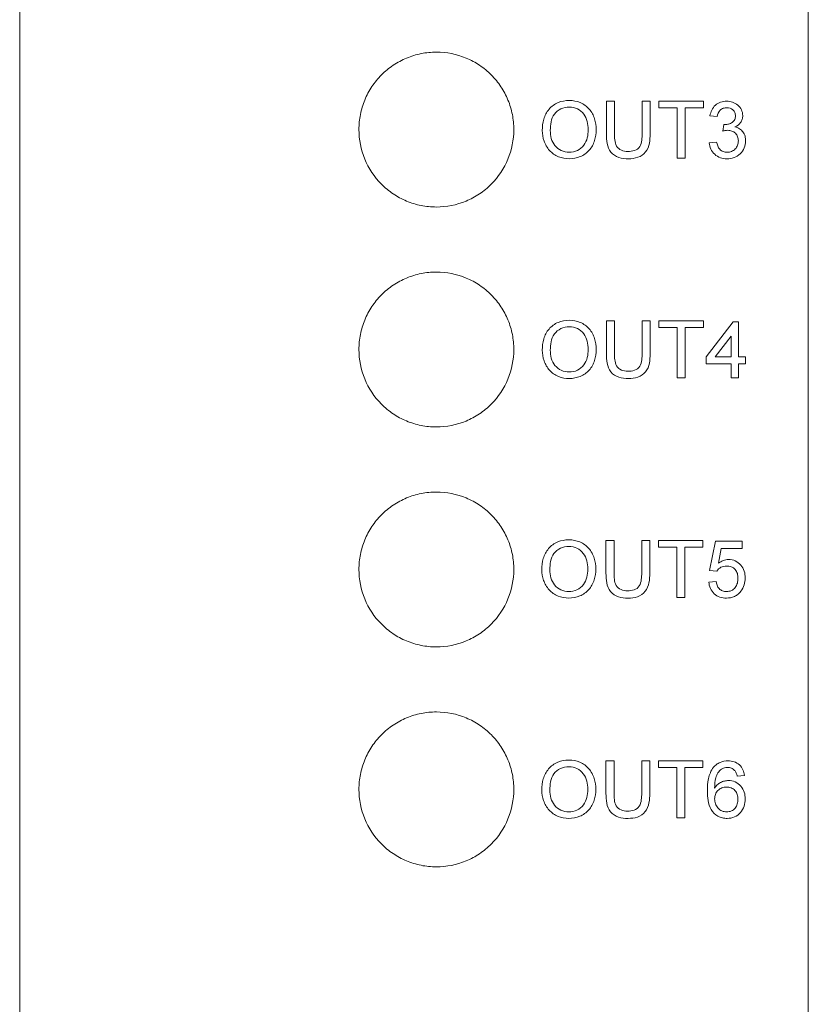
# Model space of a CAD drawing. Header units: millimetres. Extents: x 216 to 455, y 70 to 254.
# Tile 22 of 69: x 376 to 394, y 94 to 116. Entities that reach past the tile are written whole.
import ezdxf

# ---------------------------------------------------------------- set-up
doc = ezdxf.new("R2010")
doc.units = ezdxf.units.MM

msp = doc.modelspace()

# ---------------------------------------------------------------- linework, layer by layer
at = {"lineweight": 15}
for p, q in [((376.196, 218.36), (376.196, 86.466)), ((394.006, 218.36), (394.006, 86.466)), ((389.628, 113.968), (389.447, 113.968)), ((389.447, 113.968), (389.447, 113.229)), ((389.628, 113.238), (389.628, 113.968)), ((390.434, 113.968), (390.253, 113.968)), ((390.253, 113.968), (390.253, 113.238)), ((390.434, 113.229), (390.434, 113.968)), ((391.636, 113.968), (390.632, 113.968)), ((390.632, 113.968), (390.632, 113.82)), ((391.636, 113.82), (391.636, 113.968)), ((390.632, 113.82), (391.044, 113.82)), ((391.044, 113.82), (391.044, 112.684)), ((391.225, 113.82), (391.636, 113.82)), ((391.225, 112.684), (391.225, 113.82)), ((391.784, 113.639), (391.949, 113.622)), ((392.096, 113.441), (392.079, 113.293)), ((391.933, 113.046), (391.768, 113.029)), ((391.044, 112.684), (391.225, 112.684)), ((389.628, 109.003), (389.447, 109.003)), ((389.447, 109.003), (389.447, 108.265)), ((389.628, 108.273), (389.628, 109.003)), ((390.253, 109.003), (390.253, 108.273)), ((390.434, 109.003), (390.253, 109.003)), ((390.434, 108.265), (390.434, 109.003)), ((391.636, 109.003), (390.632, 109.003)), ((390.632, 109.003), (390.632, 108.855)), ((391.636, 108.855), (391.636, 109.003)), ((392.311, 108.987), (391.702, 108.197)), ((392.427, 108.987), (392.311, 108.987)), ((392.427, 108.197), (392.427, 108.987)), ((390.632, 108.855), (391.044, 108.855)), ((391.044, 108.855), (391.044, 107.719)), ((391.225, 108.855), (391.636, 108.855)), ((391.225, 107.719), (391.225, 108.855)), ((391.905, 108.197), (392.262, 108.659)), ((392.262, 108.659), (392.262, 108.197)), ((391.702, 108.197), (391.702, 108.032)), ((392.262, 108.197), (391.905, 108.197)), ((392.591, 108.197), (392.427, 108.197)), ((392.591, 108.032), (392.591, 108.197)), ((391.702, 108.032), (392.262, 108.032)), ((392.262, 108.032), (392.262, 107.719)), ((392.427, 108.032), (392.591, 108.032)), ((392.427, 107.719), (392.427, 108.032)), ((391.044, 107.719), (391.225, 107.719)), ((392.262, 107.719), (392.427, 107.719)), ((389.618, 104.044), (389.437, 104.044)), ((389.437, 104.044), (389.437, 103.305)), ((389.618, 103.314), (389.618, 104.044)), ((390.425, 104.044), (390.244, 104.044)), ((390.244, 104.044), (390.244, 103.314)), ((390.425, 103.305), (390.425, 104.044)), ((391.627, 104.044), (390.622, 104.044)), ((390.622, 104.044), (390.622, 103.896)), ((390.622, 103.896), (391.034, 103.896)), ((391.034, 103.896), (391.034, 102.76)), ((391.215, 102.76), (391.215, 103.896)), ((391.215, 103.896), (391.627, 103.896)), ((391.627, 103.896), (391.627, 104.044)), ((391.907, 104.028), (391.775, 103.369)), ((392.516, 104.028), (391.907, 104.028)), ((392.516, 103.863), (392.516, 104.028)), ((391.976, 103.53), (392.041, 103.863)), ((392.041, 103.863), (392.516, 103.863)), ((391.775, 103.369), (391.94, 103.353)), ((391.923, 103.122), (391.758, 103.106)), ((391.034, 102.76), (391.215, 102.76)), ((389.618, 99.067), (389.437, 99.067)), ((389.437, 99.067), (389.437, 98.329)), ((389.618, 98.337), (389.618, 99.067)), ((390.244, 99.067), (390.244, 98.337)), ((390.425, 99.067), (390.244, 99.067)), ((390.425, 98.329), (390.425, 99.067)), ((391.627, 99.067), (390.622, 99.067)), ((390.622, 99.067), (390.622, 98.919)), ((391.627, 98.919), (391.627, 99.067)), ((390.622, 98.919), (391.034, 98.919)), ((391.034, 98.919), (391.034, 97.783)), ((391.215, 97.783), (391.215, 98.919)), ((391.215, 98.919), (391.627, 98.919)), ((392.401, 98.722), (392.565, 98.738)), ((391.034, 97.783), (391.215, 97.783))]:
    msp.add_line(p, q, dxfattribs=at)
for points, knots in [([(387.355, 113.327), (387.355, 113.442), (387.344, 113.555), (387.3, 113.777), (387.267, 113.888), (387.18, 114.099), (387.126, 114.2), (387, 114.39), (386.927, 114.48), (386.766, 114.642), (386.678, 114.714), (386.487, 114.843), (386.384, 114.898), (386.068, 115.03), (385.836, 115.076), (385.492, 115.076), (385.376, 115.065), (385.15, 115.02), (385.041, 114.986), (384.828, 114.898), (384.726, 114.843), (384.536, 114.716), (384.448, 114.643), (384.285, 114.479), (384.212, 114.391), (384.086, 114.201), (384.032, 114.099), (383.945, 113.888), (383.912, 113.779), (383.868, 113.556), (383.857, 113.441), (383.857, 113.1), (383.902, 112.871), (384.075, 112.451), (384.204, 112.256), (384.445, 112.013), (384.534, 111.939), (384.725, 111.811), (384.826, 111.757), (385.037, 111.668), (385.149, 111.634), (385.374, 111.589), (385.488, 111.578), (385.836, 111.577), (386.064, 111.623), (386.384, 111.756), (386.485, 111.81), (386.675, 111.937), (386.765, 112.011), (387.007, 112.254), (387.136, 112.449), (387.309, 112.869), (387.355, 113.097), (387.355, 113.327)], [0, 0, 0, 0, 0.03125, 0.03125, 0.0625, 0.0625, 0.09375, 0.09375, 0.125, 0.125, 0.15625, 0.15625, 0.1875, 0.1875, 0.25, 0.25, 0.28125, 0.28125, 0.3125, 0.3125, 0.34375, 0.34375, 0.375, 0.375, 0.40625, 0.40625, 0.4375, 0.4375, 0.46875, 0.46875, 0.5, 0.5, 0.5625, 0.5625, 0.625, 0.625, 0.65625, 0.65625, 0.6875, 0.6875, 0.71875, 0.71875, 0.75, 0.75, 0.8125, 0.8125, 0.84375, 0.84375, 0.875, 0.875, 0.9375, 0.9375, 1, 1, 1, 1]), ([(388.608, 113.984), (388.521, 113.982), (388.435, 113.97), (388.277, 113.903), (388.206, 113.85), (388.095, 113.721), (388.055, 113.643), (388.007, 113.48), (387.999, 113.394), (387.998, 113.309)], [0, 0, 0, 0, 0.25, 0.25, 0.5, 0.5, 0.75, 0.75, 1, 1, 1, 1]), ([(389.216, 113.324), (389.215, 113.408), (389.205, 113.49), (389.154, 113.65), (389.115, 113.726), (389.004, 113.853), (388.933, 113.903), (388.778, 113.969), (388.693, 113.983), (388.608, 113.984)], [0, 0, 0, 0, 0.25, 0.25, 0.5, 0.5, 0.75, 0.75, 1, 1, 1, 1]), ([(392.16, 113.968), (392.114, 113.967), (392.069, 113.962), (391.981, 113.932), (391.941, 113.908), (391.873, 113.847), (391.846, 113.809), (391.806, 113.728), (391.794, 113.684), (391.784, 113.639)], [0, 0, 0, 0, 0.25, 0.25, 0.5, 0.5, 0.75, 0.75, 1, 1, 1, 1]), ([(392.525, 113.641), (392.524, 113.687), (392.515, 113.732), (392.477, 113.814), (392.449, 113.851), (392.38, 113.91), (392.338, 113.931), (392.252, 113.961), (392.206, 113.966), (392.16, 113.968)], [0, 0, 0, 0, 0.25, 0.25, 0.5, 0.5, 0.75, 0.75, 1, 1, 1, 1]), ([(388.179, 113.307), (388.18, 113.371), (388.183, 113.435), (388.21, 113.561), (388.232, 113.623), (388.309, 113.727), (388.362, 113.767), (388.478, 113.823), (388.544, 113.835), (388.609, 113.836)], [0, 0, 0, 0, 0.25, 0.25, 0.5, 0.5, 0.75, 0.75, 1, 1, 1, 1]), ([(388.609, 113.836), (388.672, 113.835), (388.735, 113.823), (388.847, 113.768), (388.898, 113.728), (388.972, 113.628), (388.997, 113.57), (389.028, 113.45), (389.034, 113.387), (389.035, 113.325)], [0, 0, 0, 0, 0.25, 0.25, 0.5, 0.5, 0.75, 0.75, 1, 1, 1, 1]), ([(391.949, 113.622), (391.959, 113.675), (391.977, 113.728), (392.036, 113.784), (392.06, 113.798), (392.111, 113.816), (392.138, 113.819), (392.165, 113.82)], [0, 0, 0, 0, 0.5, 0.5, 0.75, 0.75, 1, 1, 1, 1]), ([(392.165, 113.82), (392.216, 113.819), (392.266, 113.804), (392.322, 113.753), (392.337, 113.732), (392.356, 113.686), (392.36, 113.661), (392.361, 113.636)], [0, 0, 0, 0, 0.5, 0.5, 0.75, 0.75, 1, 1, 1, 1]), ([(392.12, 113.439), (392.118, 113.439), (392.116, 113.439), (392.114, 113.44), (392.112, 113.44), (392.11, 113.44), (392.108, 113.44), (392.104, 113.44), (392.1, 113.441), (392.096, 113.441)], [0, 0, 0, 0, 0.00000593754, 0.00000593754, 0.00000593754, 0.00001187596, 0.00001187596, 0.00001187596, 0.00002374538, 0.00002374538, 0.00002374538, 0.00002374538]), ([(392.361, 113.636), (392.36, 113.607), (392.356, 113.578), (392.331, 113.526), (392.311, 113.503), (392.262, 113.471), (392.235, 113.459), (392.179, 113.443), (392.149, 113.44), (392.12, 113.439)], [0, 0, 0, 0, 0.25, 0.25, 0.5, 0.5, 0.75, 0.75, 1, 1, 1, 1]), ([(392.35, 113.387), (392.399, 113.411), (392.446, 113.443), (392.493, 113.51), (392.505, 113.535), (392.522, 113.587), (392.524, 113.614), (392.525, 113.641)], [0, 0, 0, 0, 0.5, 0.5, 0.75, 0.75, 1, 1, 1, 1]), ([(387.998, 113.309), (387.999, 113.226), (388.011, 113.146), (388.066, 112.991), (388.106, 112.918), (388.218, 112.795), (388.287, 112.746), (388.44, 112.682), (388.523, 112.669), (388.607, 112.667)], [0, 0, 0, 0, 0.25, 0.25, 0.5, 0.5, 0.75, 0.75, 1, 1, 1, 1]), ([(388.606, 112.815), (388.545, 112.817), (388.483, 112.827), (388.373, 112.879), (388.324, 112.918), (388.246, 113.012), (388.218, 113.067), (388.186, 113.185), (388.18, 113.246), (388.179, 113.307)], [0, 0, 0, 0, 0.25, 0.25, 0.5, 0.5, 0.75, 0.75, 1, 1, 1, 1]), ([(389.035, 113.325), (389.034, 113.263), (389.029, 113.201), (388.999, 113.082), (388.973, 113.023), (388.897, 112.924), (388.847, 112.882), (388.733, 112.827), (388.67, 112.817), (388.606, 112.815)], [0, 0, 0, 0, 0.25, 0.25, 0.5, 0.5, 0.75, 0.75, 1, 1, 1, 1]), ([(388.607, 112.667), (388.692, 112.669), (388.775, 112.683), (388.931, 112.748), (389.003, 112.796), (389.113, 112.922), (389.153, 112.997), (389.205, 113.156), (389.215, 113.24), (389.216, 113.324)], [0, 0, 0, 0, 0.25, 0.25, 0.5, 0.5, 0.75, 0.75, 1, 1, 1, 1]), ([(389.447, 113.229), (389.447, 113.157), (389.451, 113.085), (389.478, 112.943), (389.503, 112.872), (389.595, 112.761), (389.659, 112.721), (389.798, 112.675), (389.87, 112.668), (389.944, 112.667)], [0, 0, 0, 0, 0.25, 0.25, 0.5, 0.5, 0.75, 0.75, 1, 1, 1, 1]), ([(389.929, 112.832), (389.88, 112.833), (389.83, 112.839), (389.741, 112.879), (389.702, 112.912), (389.651, 112.996), (389.641, 113.045), (389.629, 113.141), (389.628, 113.189), (389.628, 113.238)], [0, 0, 0, 0, 0.25, 0.25, 0.5, 0.5, 0.75, 0.75, 1, 1, 1, 1]), ([(390.253, 113.238), (390.253, 113.187), (390.251, 113.137), (390.236, 113.037), (390.225, 112.987), (390.173, 112.9), (390.128, 112.869), (390.032, 112.837), (389.98, 112.833), (389.929, 112.832)], [0, 0, 0, 0, 0.25, 0.25, 0.5, 0.5, 0.75, 0.75, 1, 1, 1, 1]), ([(389.944, 112.667), (390.016, 112.668), (390.088, 112.676), (390.225, 112.724), (390.286, 112.766), (390.378, 112.875), (390.404, 112.946), (390.431, 113.086), (390.434, 113.158), (390.434, 113.229)], [0, 0, 0, 0, 0.25, 0.25, 0.5, 0.5, 0.75, 0.75, 1, 1, 1, 1]), ([(392.079, 113.293), (392.088, 113.295), (392.097, 113.298), (392.105, 113.3), (392.114, 113.302), (392.123, 113.303), (392.132, 113.305), (392.15, 113.308), (392.168, 113.31), (392.186, 113.31)], [0, 0, 0, 0, 0.0000270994, 0.0000270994, 0.0000270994, 0.0000542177, 0.0000542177, 0.0000542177, 0.0001083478, 0.0001083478, 0.0001083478, 0.0001083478]), ([(392.186, 113.31), (392.218, 113.31), (392.249, 113.306), (392.309, 113.283), (392.336, 113.265), (392.381, 113.22), (392.399, 113.194), (392.422, 113.135), (392.426, 113.103), (392.427, 113.071)], [0, 0, 0, 0, 0.25, 0.25, 0.5, 0.5, 0.75, 0.75, 1, 1, 1, 1]), ([(392.591, 113.07), (392.59, 113.106), (392.587, 113.142), (392.568, 113.211), (392.552, 113.244), (392.509, 113.302), (392.482, 113.327), (392.42, 113.365), (392.386, 113.378), (392.35, 113.387)], [0, 0, 0, 0, 0.25, 0.25, 0.5, 0.5, 0.75, 0.75, 1, 1, 1, 1]), ([(391.768, 113.029), (391.774, 112.98), (391.784, 112.932), (391.827, 112.842), (391.856, 112.802), (391.929, 112.734), (391.972, 112.708), (392.067, 112.674), (392.117, 112.668), (392.167, 112.667)], [0, 0, 0, 0, 0.25, 0.25, 0.5, 0.5, 0.75, 0.75, 1, 1, 1, 1]), ([(392.173, 112.815), (392.142, 112.816), (392.112, 112.82), (392.053, 112.84), (392.027, 112.858), (391.965, 112.926), (391.946, 112.986), (391.933, 113.046)], [0, 0, 0, 0, 0.25, 0.25, 0.5, 0.5, 1, 1, 1, 1]), ([(392.167, 112.667), (392.222, 112.669), (392.276, 112.675), (392.38, 112.713), (392.427, 112.742), (392.506, 112.817), (392.539, 112.862), (392.581, 112.961), (392.59, 113.016), (392.591, 113.07)], [0, 0, 0, 0, 0.25, 0.25, 0.5, 0.5, 0.75, 0.75, 1, 1, 1, 1]), ([(392.427, 113.071), (392.426, 113.038), (392.422, 113.004), (392.398, 112.941), (392.38, 112.913), (392.333, 112.864), (392.305, 112.845), (392.242, 112.82), (392.207, 112.816), (392.173, 112.815)], [0, 0, 0, 0, 0.25, 0.25, 0.5, 0.5, 0.75, 0.75, 1, 1, 1, 1]), ([(387.355, 108.359), (387.355, 108.474), (387.344, 108.587), (387.3, 108.809), (387.267, 108.92), (387.18, 109.131), (387.127, 109.231), (387.001, 109.421), (386.927, 109.511), (386.766, 109.673), (386.678, 109.746), (386.487, 109.874), (386.385, 109.929), (386.068, 110.062), (385.836, 110.108), (385.492, 110.108), (385.376, 110.097), (385.15, 110.052), (385.04, 110.018), (384.828, 109.93), (384.725, 109.875), (384.536, 109.747), (384.447, 109.675), (384.284, 109.511), (384.212, 109.422), (384.086, 109.233), (384.032, 109.131), (383.945, 108.919), (383.912, 108.811), (383.868, 108.588), (383.857, 108.473), (383.857, 108.132), (383.902, 107.903), (384.074, 107.484), (384.204, 107.288), (384.444, 107.046), (384.534, 106.972), (384.725, 106.843), (384.825, 106.789), (385.037, 106.701), (385.149, 106.666), (385.374, 106.621), (385.488, 106.61), (385.836, 106.609), (386.064, 106.655), (386.384, 106.788), (386.485, 106.842), (386.675, 106.969), (386.765, 107.044), (387.007, 107.286), (387.136, 107.481), (387.31, 107.901), (387.355, 108.129), (387.355, 108.359)], [0, 0, 0, 0, 0.03125, 0.03125, 0.0625, 0.0625, 0.09375, 0.09375, 0.125, 0.125, 0.15625, 0.15625, 0.1875, 0.1875, 0.25, 0.25, 0.28125, 0.28125, 0.3125, 0.3125, 0.34375, 0.34375, 0.375, 0.375, 0.40625, 0.40625, 0.4375, 0.4375, 0.46875, 0.46875, 0.5, 0.5, 0.5625, 0.5625, 0.625, 0.625, 0.65625, 0.65625, 0.6875, 0.6875, 0.71875, 0.71875, 0.75, 0.75, 0.8125, 0.8125, 0.84375, 0.84375, 0.875, 0.875, 0.9375, 0.9375, 1, 1, 1, 1]), ([(388.608, 109.02), (388.521, 109.018), (388.435, 109.006), (388.277, 108.938), (388.206, 108.886), (388.095, 108.756), (388.055, 108.679), (388.007, 108.515), (387.999, 108.43), (387.998, 108.344)], [0, 0, 0, 0, 0.25, 0.25, 0.5, 0.5, 0.75, 0.75, 1, 1, 1, 1]), ([(389.216, 108.359), (389.215, 108.443), (389.205, 108.526), (389.154, 108.686), (389.115, 108.761), (389.004, 108.889), (388.933, 108.938), (388.778, 109.005), (388.693, 109.018), (388.608, 109.02)], [0, 0, 0, 0, 0.25, 0.25, 0.5, 0.5, 0.75, 0.75, 1, 1, 1, 1]), ([(388.179, 108.342), (388.18, 108.406), (388.183, 108.47), (388.21, 108.596), (388.232, 108.658), (388.309, 108.762), (388.362, 108.802), (388.478, 108.859), (388.544, 108.87), (388.609, 108.872)], [0, 0, 0, 0, 0.25, 0.25, 0.5, 0.5, 0.75, 0.75, 1, 1, 1, 1]), ([(388.609, 108.872), (388.672, 108.87), (388.735, 108.858), (388.847, 108.804), (388.898, 108.763), (388.972, 108.663), (388.997, 108.605), (389.028, 108.485), (389.034, 108.423), (389.035, 108.361)], [0, 0, 0, 0, 0.25, 0.25, 0.5, 0.5, 0.75, 0.75, 1, 1, 1, 1]), ([(387.998, 108.344), (387.999, 108.262), (388.011, 108.182), (388.066, 108.026), (388.106, 107.953), (388.218, 107.83), (388.287, 107.782), (388.44, 107.718), (388.523, 107.704), (388.607, 107.703)], [0, 0, 0, 0, 0.25, 0.25, 0.5, 0.5, 0.75, 0.75, 1, 1, 1, 1]), ([(388.606, 107.851), (388.545, 107.853), (388.483, 107.863), (388.372, 107.914), (388.324, 107.953), (388.246, 108.047), (388.218, 108.103), (388.186, 108.22), (388.18, 108.281), (388.179, 108.342)], [0, 0, 0, 0, 0.25, 0.25, 0.5, 0.5, 0.75, 0.75, 1, 1, 1, 1]), ([(389.035, 108.361), (389.034, 108.298), (389.029, 108.237), (388.999, 108.117), (388.973, 108.059), (388.897, 107.959), (388.847, 107.918), (388.733, 107.863), (388.67, 107.853), (388.606, 107.851)], [0, 0, 0, 0, 0.25, 0.25, 0.5, 0.5, 0.75, 0.75, 1, 1, 1, 1]), ([(388.607, 107.703), (388.692, 107.704), (388.775, 107.719), (388.931, 107.784), (389.003, 107.831), (389.113, 107.957), (389.153, 108.033), (389.205, 108.191), (389.215, 108.275), (389.216, 108.359)], [0, 0, 0, 0, 0.25, 0.25, 0.5, 0.5, 0.75, 0.75, 1, 1, 1, 1]), ([(389.447, 108.265), (389.447, 108.192), (389.451, 108.12), (389.478, 107.979), (389.503, 107.908), (389.594, 107.796), (389.659, 107.756), (389.798, 107.71), (389.87, 107.704), (389.944, 107.703)], [0, 0, 0, 0, 0.25, 0.25, 0.5, 0.5, 0.75, 0.75, 1, 1, 1, 1]), ([(389.929, 107.867), (389.88, 107.869), (389.83, 107.875), (389.741, 107.914), (389.702, 107.947), (389.651, 108.031), (389.641, 108.08), (389.629, 108.176), (389.628, 108.225), (389.628, 108.273)], [0, 0, 0, 0, 0.25, 0.25, 0.5, 0.5, 0.75, 0.75, 1, 1, 1, 1]), ([(390.253, 108.273), (390.253, 108.223), (390.251, 108.172), (390.236, 108.072), (390.225, 108.022), (390.173, 107.936), (390.128, 107.905), (390.032, 107.872), (389.981, 107.868), (389.929, 107.867)], [0, 0, 0, 0, 0.25, 0.25, 0.5, 0.5, 0.75, 0.75, 1, 1, 1, 1]), ([(389.944, 107.703), (390.016, 107.704), (390.088, 107.711), (390.225, 107.759), (390.286, 107.802), (390.378, 107.911), (390.404, 107.981), (390.431, 108.122), (390.434, 108.193), (390.434, 108.265)], [0, 0, 0, 0, 0.25, 0.25, 0.5, 0.5, 0.75, 0.75, 1, 1, 1, 1]), ([(387.355, 103.391), (387.355, 103.506), (387.344, 103.619), (387.3, 103.841), (387.267, 103.951), (387.18, 104.163), (387.127, 104.263), (387.001, 104.453), (386.927, 104.543), (386.766, 104.705), (386.679, 104.778), (386.488, 104.906), (386.385, 104.961), (386.068, 105.093), (385.837, 105.14), (385.492, 105.14), (385.376, 105.129), (385.15, 105.084), (385.04, 105.05), (384.828, 104.962), (384.725, 104.906), (384.535, 104.779), (384.447, 104.706), (384.284, 104.542), (384.212, 104.454), (384.086, 104.264), (384.032, 104.162), (383.945, 103.951), (383.912, 103.843), (383.868, 103.62), (383.857, 103.504), (383.857, 103.164), (383.902, 102.935), (384.074, 102.516), (384.203, 102.321), (384.444, 102.078), (384.534, 102.004), (384.724, 101.876), (384.825, 101.821), (385.037, 101.733), (385.149, 101.698), (385.374, 101.653), (385.488, 101.642), (385.836, 101.641), (386.065, 101.687), (386.384, 101.82), (386.485, 101.874), (386.675, 102.002), (386.765, 102.076), (387.007, 102.319), (387.136, 102.514), (387.31, 102.933), (387.355, 103.161), (387.355, 103.391)], [0, 0, 0, 0, 0.03125, 0.03125, 0.0625, 0.0625, 0.09375, 0.09375, 0.125, 0.125, 0.15625, 0.15625, 0.1875, 0.1875, 0.25, 0.25, 0.28125, 0.28125, 0.3125, 0.3125, 0.34375, 0.34375, 0.375, 0.375, 0.40625, 0.40625, 0.4375, 0.4375, 0.46875, 0.46875, 0.5, 0.5, 0.5625, 0.5625, 0.625, 0.625, 0.65625, 0.65625, 0.6875, 0.6875, 0.71875, 0.71875, 0.75, 0.75, 0.8125, 0.8125, 0.84375, 0.84375, 0.875, 0.875, 0.9375, 0.9375, 1, 1, 1, 1]), ([(388.598, 104.06), (388.512, 104.058), (388.425, 104.046), (388.267, 103.979), (388.197, 103.926), (388.085, 103.797), (388.046, 103.719), (387.997, 103.555), (387.99, 103.47), (387.988, 103.385)], [0, 0, 0, 0, 0.25, 0.25, 0.5, 0.5, 0.75, 0.75, 1, 1, 1, 1]), ([(388.169, 103.383), (388.17, 103.447), (388.174, 103.511), (388.2, 103.636), (388.223, 103.699), (388.3, 103.803), (388.353, 103.843), (388.469, 103.899), (388.534, 103.911), (388.599, 103.912)], [0, 0, 0, 0, 0.25, 0.25, 0.5, 0.5, 0.75, 0.75, 1, 1, 1, 1]), ([(389.207, 103.4), (389.205, 103.484), (389.196, 103.566), (389.145, 103.726), (389.105, 103.802), (388.994, 103.929), (388.924, 103.979), (388.769, 104.045), (388.683, 104.059), (388.598, 104.06)], [0, 0, 0, 0, 0.25, 0.25, 0.5, 0.5, 0.75, 0.75, 1, 1, 1, 1]), ([(388.599, 103.912), (388.662, 103.911), (388.726, 103.899), (388.838, 103.844), (388.888, 103.804), (388.962, 103.704), (388.988, 103.646), (389.019, 103.525), (389.025, 103.463), (389.026, 103.401)], [0, 0, 0, 0, 0.25, 0.25, 0.5, 0.5, 0.75, 0.75, 1, 1, 1, 1]), ([(391.94, 103.353), (391.964, 103.388), (391.995, 103.419), (392.071, 103.46), (392.116, 103.467), (392.159, 103.468)], [0, 0, 0, 0, 0.5, 0.5, 1, 1, 1, 1]), ([(392.205, 103.616), (392.163, 103.615), (392.121, 103.608), (392.045, 103.578), (392.009, 103.555), (391.976, 103.53)], [0, 0, 0, 0, 0.5, 0.5, 1, 1, 1, 1]), ([(392.159, 103.468), (392.195, 103.467), (392.231, 103.463), (392.299, 103.44), (392.33, 103.419), (392.377, 103.364), (392.394, 103.331), (392.413, 103.262), (392.416, 103.226), (392.417, 103.19)], [0, 0, 0, 0, 0.25, 0.25, 0.5, 0.5, 0.75, 0.75, 1, 1, 1, 1]), ([(392.582, 103.2), (392.58, 103.252), (392.575, 103.304), (392.543, 103.402), (392.517, 103.449), (392.448, 103.528), (392.406, 103.561), (392.31, 103.606), (392.258, 103.615), (392.205, 103.616)], [0, 0, 0, 0, 0.25, 0.25, 0.5, 0.5, 0.75, 0.75, 1, 1, 1, 1]), ([(387.988, 103.385), (387.989, 103.302), (388.002, 103.222), (388.056, 103.067), (388.096, 102.994), (388.208, 102.871), (388.277, 102.822), (388.43, 102.758), (388.514, 102.745), (388.597, 102.743)], [0, 0, 0, 0, 0.25, 0.25, 0.5, 0.5, 0.75, 0.75, 1, 1, 1, 1]), ([(388.597, 102.892), (388.535, 102.893), (388.473, 102.903), (388.363, 102.955), (388.314, 102.994), (388.237, 103.088), (388.209, 103.144), (388.176, 103.261), (388.17, 103.322), (388.169, 103.383)], [0, 0, 0, 0, 0.25, 0.25, 0.5, 0.5, 0.75, 0.75, 1, 1, 1, 1]), ([(389.026, 103.401), (389.025, 103.339), (389.02, 103.278), (388.99, 103.158), (388.964, 103.099), (388.888, 103), (388.838, 102.959), (388.724, 102.903), (388.66, 102.893), (388.597, 102.892)], [0, 0, 0, 0, 0.25, 0.25, 0.5, 0.5, 0.75, 0.75, 1, 1, 1, 1]), ([(388.597, 102.743), (388.682, 102.745), (388.766, 102.759), (388.922, 102.824), (388.993, 102.872), (389.104, 102.998), (389.144, 103.074), (389.195, 103.232), (389.205, 103.316), (389.207, 103.4)], [0, 0, 0, 0, 0.25, 0.25, 0.5, 0.5, 0.75, 0.75, 1, 1, 1, 1]), ([(389.437, 103.305), (389.438, 103.233), (389.441, 103.161), (389.468, 103.019), (389.493, 102.948), (389.585, 102.837), (389.649, 102.797), (389.788, 102.751), (389.861, 102.744), (389.934, 102.743)], [0, 0, 0, 0, 0.25, 0.25, 0.5, 0.5, 0.75, 0.75, 1, 1, 1, 1]), ([(389.92, 102.908), (389.871, 102.909), (389.821, 102.915), (389.731, 102.955), (389.692, 102.988), (389.641, 103.072), (389.631, 103.121), (389.62, 103.217), (389.619, 103.265), (389.618, 103.314)], [0, 0, 0, 0, 0.25, 0.25, 0.5, 0.5, 0.75, 0.75, 1, 1, 1, 1]), ([(390.244, 103.314), (390.243, 103.263), (390.241, 103.213), (390.227, 103.113), (390.215, 103.063), (390.164, 102.976), (390.119, 102.945), (390.023, 102.913), (389.971, 102.909), (389.92, 102.908)], [0, 0, 0, 0, 0.25, 0.25, 0.5, 0.5, 0.75, 0.75, 1, 1, 1, 1]), ([(389.934, 102.743), (390.007, 102.744), (390.079, 102.752), (390.216, 102.8), (390.277, 102.842), (390.369, 102.952), (390.394, 103.022), (390.421, 103.162), (390.424, 103.234), (390.425, 103.305)], [0, 0, 0, 0, 0.25, 0.25, 0.5, 0.5, 0.75, 0.75, 1, 1, 1, 1]), ([(392.483, 102.899), (392.516, 102.943), (392.542, 102.991), (392.574, 103.092), (392.581, 103.146), (392.582, 103.2)], [0, 0, 0, 0, 0.5, 0.5, 1, 1, 1, 1]), ([(391.758, 103.106), (391.764, 103.056), (391.774, 103.008), (391.814, 102.918), (391.844, 102.877), (391.917, 102.808), (391.961, 102.783), (392.056, 102.75), (392.107, 102.744), (392.157, 102.743)], [0, 0, 0, 0, 0.25, 0.25, 0.5, 0.5, 0.75, 0.75, 1, 1, 1, 1]), ([(392.158, 102.892), (392.128, 102.892), (392.097, 102.896), (392.039, 102.917), (392.013, 102.935), (391.952, 103.002), (391.934, 103.062), (391.923, 103.122)], [0, 0, 0, 0, 0.25, 0.25, 0.5, 0.5, 1, 1, 1, 1]), ([(392.417, 103.19), (392.416, 103.153), (392.413, 103.117), (392.394, 103.046), (392.378, 103.011), (392.332, 102.952), (392.302, 102.928), (392.234, 102.898), (392.196, 102.892), (392.158, 102.892)], [0, 0, 0, 0, 0.25, 0.25, 0.5, 0.5, 0.75, 0.75, 1, 1, 1, 1]), ([(392.157, 102.743), (392.22, 102.745), (392.283, 102.755), (392.368, 102.795), (392.395, 102.811), (392.443, 102.852), (392.464, 102.875), (392.483, 102.899)], [0, 0, 0, 0, 0.5, 0.5, 0.75, 0.75, 1, 1, 1, 1]), ([(387.355, 98.423), (387.355, 98.538), (387.344, 98.65), (387.3, 98.873), (387.267, 98.983), (387.18, 99.194), (387.127, 99.294), (387.001, 99.484), (386.928, 99.575), (386.767, 99.737), (386.679, 99.809), (386.488, 99.938), (386.386, 99.993), (386.069, 100.125), (385.837, 100.172), (385.492, 100.172), (385.376, 100.161), (385.15, 100.116), (385.04, 100.082), (384.827, 99.994), (384.725, 99.938), (384.535, 99.811), (384.447, 99.738), (384.284, 99.574), (384.212, 99.485), (384.086, 99.296), (384.032, 99.194), (383.945, 98.983), (383.912, 98.874), (383.868, 98.651), (383.857, 98.536), (383.857, 98.196), (383.902, 97.968), (384.074, 97.548), (384.203, 97.353), (384.444, 97.11), (384.533, 97.036), (384.724, 96.908), (384.824, 96.854), (385.036, 96.765), (385.148, 96.73), (385.374, 96.685), (385.488, 96.674), (385.836, 96.673), (386.065, 96.719), (386.385, 96.852), (386.486, 96.906), (386.676, 97.034), (386.766, 97.108), (387.007, 97.351), (387.137, 97.546), (387.31, 97.965), (387.355, 98.193), (387.355, 98.423)], [0, 0, 0, 0, 0.03125, 0.03125, 0.0625, 0.0625, 0.09375, 0.09375, 0.125, 0.125, 0.15625, 0.15625, 0.1875, 0.1875, 0.25, 0.25, 0.28125, 0.28125, 0.3125, 0.3125, 0.34375, 0.34375, 0.375, 0.375, 0.40625, 0.40625, 0.4375, 0.4375, 0.46875, 0.46875, 0.5, 0.5, 0.5625, 0.5625, 0.625, 0.625, 0.65625, 0.65625, 0.6875, 0.6875, 0.71875, 0.71875, 0.75, 0.75, 0.8125, 0.8125, 0.84375, 0.84375, 0.875, 0.875, 0.9375, 0.9375, 1, 1, 1, 1]), ([(388.598, 99.084), (388.512, 99.082), (388.425, 99.07), (388.267, 99.002), (388.196, 98.95), (388.085, 98.82), (388.046, 98.743), (387.997, 98.579), (387.99, 98.494), (387.988, 98.408)], [0, 0, 0, 0, 0.25, 0.25, 0.5, 0.5, 0.75, 0.75, 1, 1, 1, 1]), ([(389.207, 98.423), (389.205, 98.507), (389.196, 98.59), (389.145, 98.749), (389.105, 98.825), (388.995, 98.953), (388.924, 99.002), (388.769, 99.069), (388.684, 99.082), (388.598, 99.084)], [0, 0, 0, 0, 0.25, 0.25, 0.5, 0.5, 0.75, 0.75, 1, 1, 1, 1]), ([(392.194, 99.067), (392.132, 99.066), (392.069, 99.057), (391.984, 99.02), (391.957, 99.004), (391.908, 98.967), (391.886, 98.945), (391.865, 98.922)], [0, 0, 0, 0, 0.5, 0.5, 0.75, 0.75, 1, 1, 1, 1]), ([(392.565, 98.738), (392.558, 98.783), (392.548, 98.827), (392.51, 98.909), (392.483, 98.947), (392.415, 99.009), (392.374, 99.032), (392.287, 99.061), (392.241, 99.067), (392.194, 99.067)], [0, 0, 0, 0, 0.25, 0.25, 0.5, 0.5, 0.75, 0.75, 1, 1, 1, 1]), ([(388.169, 98.406), (388.17, 98.47), (388.174, 98.534), (388.2, 98.66), (388.223, 98.722), (388.3, 98.826), (388.352, 98.866), (388.469, 98.923), (388.534, 98.934), (388.599, 98.936)], [0, 0, 0, 0, 0.25, 0.25, 0.5, 0.5, 0.75, 0.75, 1, 1, 1, 1]), ([(388.599, 98.936), (388.663, 98.934), (388.726, 98.922), (388.838, 98.868), (388.888, 98.827), (388.962, 98.727), (388.988, 98.669), (389.019, 98.549), (389.025, 98.487), (389.026, 98.425)], [0, 0, 0, 0, 0.25, 0.25, 0.5, 0.5, 0.75, 0.75, 1, 1, 1, 1]), ([(391.865, 98.922), (391.806, 98.847), (391.771, 98.758), (391.732, 98.573), (391.726, 98.479), (391.726, 98.384)], [0, 0, 0, 0, 0.5, 0.5, 1, 1, 1, 1]), ([(391.89, 98.454), (391.891, 98.532), (391.896, 98.611), (391.927, 98.724), (391.944, 98.76), (391.986, 98.827), (392.013, 98.856), (392.043, 98.881)], [0, 0, 0, 0, 0.5, 0.5, 0.75, 0.75, 1, 1, 1, 1]), ([(392.043, 98.881), (392.054, 98.887), (392.065, 98.893), (392.076, 98.898), (392.088, 98.903), (392.099, 98.907), (392.111, 98.91), (392.135, 98.916), (392.159, 98.918), (392.184, 98.919)], [0, 0, 0, 0, 0.0000368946, 0.0000368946, 0.0000368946, 0.000073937, 0.000073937, 0.000073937, 0.0001476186, 0.0001476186, 0.0001476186, 0.0001476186]), ([(392.184, 98.919), (392.213, 98.918), (392.243, 98.914), (392.296, 98.892), (392.32, 98.874), (392.341, 98.853)], [0, 0, 0, 0, 0.5, 0.5, 1, 1, 1, 1]), ([(392.341, 98.853), (392.349, 98.844), (392.356, 98.834), (392.363, 98.824), (392.369, 98.814), (392.374, 98.803), (392.379, 98.791), (392.383, 98.78), (392.388, 98.769), (392.391, 98.757), (392.395, 98.745), (392.398, 98.734), (392.401, 98.722)], [0, 0, 0, 0, 0.0000367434, 0.0000367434, 0.0000367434, 0.0000735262, 0.0000735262, 0.0000735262, 0.0001103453, 0.0001103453, 0.0001103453, 0.0001474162, 0.0001474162, 0.0001474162, 0.0001474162]), ([(392.202, 98.623), (392.171, 98.622), (392.14, 98.619), (392.081, 98.604), (392.051, 98.593), (391.997, 98.564), (391.972, 98.546), (391.927, 98.503), (391.908, 98.479), (391.89, 98.454)], [0, 0, 0, 0, 0.25, 0.25, 0.5, 0.5, 0.75, 0.75, 1, 1, 1, 1]), ([(392.582, 98.206), (392.58, 98.258), (392.575, 98.31), (392.542, 98.409), (392.516, 98.455), (392.446, 98.535), (392.404, 98.568), (392.308, 98.613), (392.256, 98.621), (392.202, 98.623)], [0, 0, 0, 0, 0.25, 0.25, 0.5, 0.5, 0.75, 0.75, 1, 1, 1, 1]), ([(387.988, 98.408), (387.989, 98.326), (388.002, 98.246), (388.056, 98.091), (388.096, 98.018), (388.208, 97.894), (388.277, 97.846), (388.43, 97.782), (388.514, 97.768), (388.597, 97.767)], [0, 0, 0, 0, 0.25, 0.25, 0.5, 0.5, 0.75, 0.75, 1, 1, 1, 1]), ([(388.597, 97.915), (388.535, 97.917), (388.473, 97.927), (388.363, 97.978), (388.314, 98.018), (388.237, 98.112), (388.209, 98.167), (388.176, 98.284), (388.17, 98.345), (388.169, 98.406)], [0, 0, 0, 0, 0.25, 0.25, 0.5, 0.5, 0.75, 0.75, 1, 1, 1, 1]), ([(389.026, 98.425), (389.025, 98.362), (389.02, 98.301), (388.99, 98.182), (388.964, 98.123), (388.888, 98.023), (388.838, 97.982), (388.724, 97.927), (388.66, 97.917), (388.597, 97.915)], [0, 0, 0, 0, 0.25, 0.25, 0.5, 0.5, 0.75, 0.75, 1, 1, 1, 1]), ([(388.597, 97.767), (388.682, 97.768), (388.766, 97.783), (388.922, 97.848), (388.994, 97.895), (389.104, 98.022), (389.144, 98.097), (389.195, 98.255), (389.205, 98.339), (389.207, 98.423)], [0, 0, 0, 0, 0.25, 0.25, 0.5, 0.5, 0.75, 0.75, 1, 1, 1, 1]), ([(389.437, 98.329), (389.438, 98.256), (389.441, 98.185), (389.468, 98.043), (389.493, 97.972), (389.585, 97.861), (389.649, 97.82), (389.788, 97.774), (389.861, 97.768), (389.934, 97.767)], [0, 0, 0, 0, 0.25, 0.25, 0.5, 0.5, 0.75, 0.75, 1, 1, 1, 1]), ([(389.92, 97.931), (389.871, 97.933), (389.821, 97.939), (389.731, 97.979), (389.692, 98.012), (389.641, 98.096), (389.631, 98.144), (389.62, 98.24), (389.619, 98.289), (389.618, 98.337)], [0, 0, 0, 0, 0.25, 0.25, 0.5, 0.5, 0.75, 0.75, 1, 1, 1, 1]), ([(390.244, 98.337), (390.243, 98.287), (390.241, 98.236), (390.227, 98.137), (390.215, 98.086), (390.164, 98), (390.119, 97.969), (390.023, 97.936), (389.971, 97.932), (389.92, 97.931)], [0, 0, 0, 0, 0.25, 0.25, 0.5, 0.5, 0.75, 0.75, 1, 1, 1, 1]), ([(389.934, 97.767), (390.007, 97.768), (390.079, 97.775), (390.216, 97.823), (390.277, 97.866), (390.369, 97.975), (390.394, 98.046), (390.421, 98.186), (390.424, 98.257), (390.425, 98.329)], [0, 0, 0, 0, 0.25, 0.25, 0.5, 0.5, 0.75, 0.75, 1, 1, 1, 1]), ([(391.726, 98.384), (391.727, 98.313), (391.73, 98.241), (391.754, 98.099), (391.774, 98.03), (391.848, 97.904), (391.901, 97.852), (391.997, 97.8), (392.032, 97.787), (392.102, 97.77), (392.139, 97.768), (392.176, 97.767)], [0, 0, 0, 0, 0.25, 0.25, 0.5, 0.5, 0.75, 0.75, 0.875, 0.875, 1, 1, 1, 1]), ([(391.89, 98.21), (391.891, 98.244), (391.895, 98.278), (391.919, 98.344), (391.939, 98.374), (391.99, 98.423), (392.02, 98.443), (392.085, 98.469), (392.121, 98.474), (392.157, 98.475)], [0, 0, 0, 0, 0.25, 0.25, 0.5, 0.5, 0.75, 0.75, 1, 1, 1, 1]), ([(392.157, 98.475), (392.193, 98.474), (392.228, 98.47), (392.295, 98.445), (392.326, 98.424), (392.374, 98.372), (392.392, 98.34), (392.413, 98.273), (392.416, 98.237), (392.417, 98.201)], [0, 0, 0, 0, 0.25, 0.25, 0.5, 0.5, 0.75, 0.75, 1, 1, 1, 1]), ([(392.163, 97.915), (392.125, 97.916), (392.088, 97.921), (392.019, 97.951), (391.988, 97.975), (391.94, 98.031), (391.922, 98.065), (391.897, 98.135), (391.891, 98.172), (391.89, 98.21)], [0, 0, 0, 0, 0.25, 0.25, 0.5, 0.5, 0.75, 0.75, 1, 1, 1, 1]), ([(392.417, 98.201), (392.416, 98.165), (392.413, 98.13), (392.393, 98.061), (392.377, 98.028), (392.331, 97.973), (392.302, 97.95), (392.236, 97.921), (392.2, 97.916), (392.163, 97.915)], [0, 0, 0, 0, 0.25, 0.25, 0.5, 0.5, 0.75, 0.75, 1, 1, 1, 1]), ([(392.176, 97.767), (392.232, 97.768), (392.289, 97.777), (392.391, 97.822), (392.438, 97.855), (392.509, 97.94), (392.537, 97.99), (392.573, 98.095), (392.58, 98.151), (392.582, 98.206)], [0, 0, 0, 0, 0.25, 0.25, 0.5, 0.5, 0.75, 0.75, 1, 1, 1, 1])]:
    msp.add_open_spline(points, degree=3, knots=knots, dxfattribs=at)

doc.saveas('drawing.dxf')
